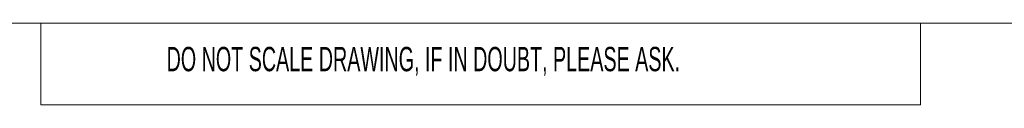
# Paper-space layout 'Sheet2' of a CAD drawing. Header units: millimetres. Extents: x -8 to 412, y -20 to 277.
# Tile 34 of 40: x 157 to 253, y 262 to 270. Entities that reach past the tile are written whole.
import ezdxf

# ---------------------------------------------------------------- set-up
doc = ezdxf.new("R2010")
doc.units = ezdxf.units.MM
doc.styles.add('SLDTEXTSTYLE0', font='TXT', dxfattribs={"width": 0.605})

psp = doc.layouts.new('Sheet2')

# ---------------------------------------------------------------- linework, layer by layer
at = {"color": 7, "linetype": 'Continuous', "lineweight": 18}
for p, q in [((405.272, 269.931), (-0.728, 269.931)), ((159.272, 269.931), (159.272, 261.931)), ((245.272, 269.931), (245.272, 261.931)), ((245.272, 261.931), (159.272, 261.931))]:
    psp.add_line(p, q, dxfattribs=at)

# ---------------------------------------------------------------- texts
at = {"color": 7, "linetype": 'Continuous', "lineweight": 0, "insert": (171.569, 267.606), "char_height": 2.38125, "attachment_point": 1, "style": 'SLDTEXTSTYLE0'}
psp.add_mtext('DO NOT SCALE DRAWING, IF IN DOUBT, PLEASE ASK.', dxfattribs=at)

doc.saveas('drawing.dxf')
